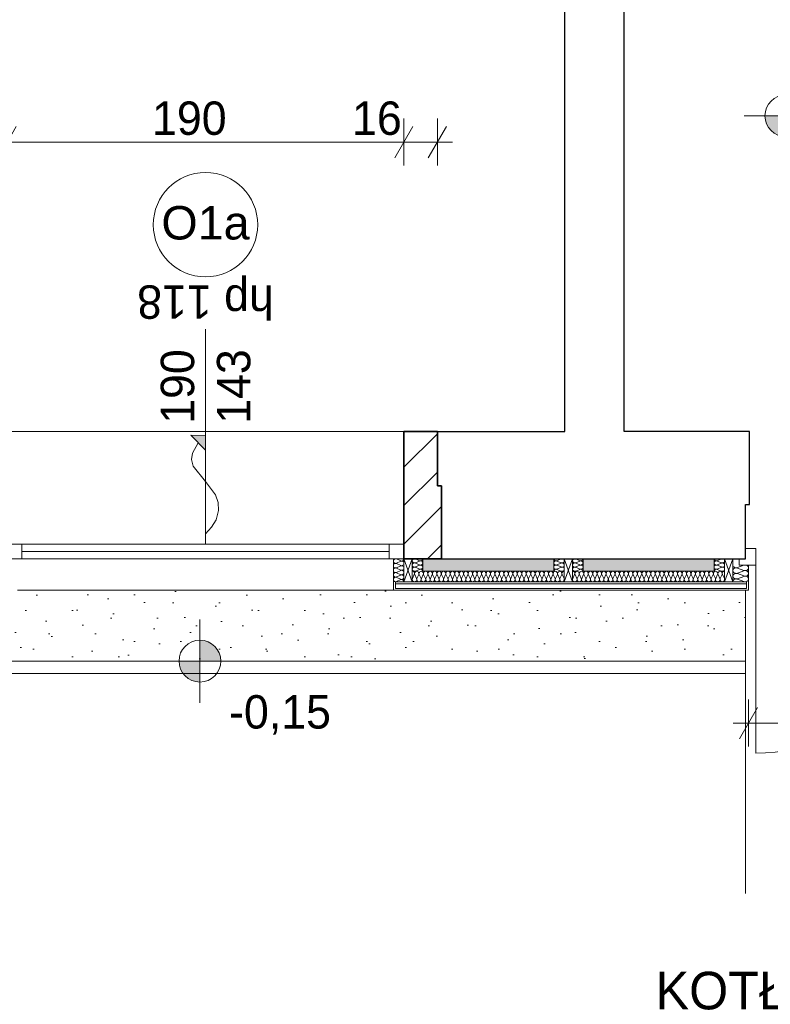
# Model space of a CAD drawing. Extents: x -547885 to -186295, y -25370 to 156194.
# Tile 172 of 256: x -477618 to -474024, y 30724 to 35439. Entities that reach past the tile are written whole.
import ezdxf

# ---------------------------------------------------------------- set-up
doc = ezdxf.new("R2010")
doc.units = 0
doc.header["$MEASUREMENT"] = 0
for name, color, linetype in [('A-Okna', 7, 'Continuous'), ('Arch ocieplenie', 7, 'Continuous'), ('Arch zmurowania', 7, 'Continuous'), ('INWENT RZĘDNE', 7, 'Continuous'), ('INWENT WYMIARY', 7, 'Continuous')]:
    doc.layers.add(name, color=color, linetype=linetype)
for name, color, linetype, lineweight, true_color in [('A-Okna_Nr_Pióra__9', 7, 'Continuous', 9, 0x3dad99), ('Arch ocieplenie_Nr_Pióra__44', 7, 'Continuous', 9, 0x029e21), ('Arch okna_Nr_Pióra__82', 7, 'Continuous', 20, 0xaaaaaa), ('Arch opisy okien_Nr_Pióra__9', 7, 'Continuous', 9, 0x3dad99), ('Arch opisy_Nr_Pióra__9', 7, 'Continuous', 9, 0x3dad99), ('Arch wykończenie_Nr_Pióra__9', 7, 'Continuous', 9, 0x3dad99)]:
    doc.layers.add(name, color=color, linetype=linetype, lineweight=lineweight, true_color=true_color)
for name, color, linetype, lineweight in [('Arch drzwi_Nr_Pióra__10', 134, 'Continuous', 18), ('Arch ocieplenie_Nr_Pióra__21', 7, 'Continuous', 9), ('Arch ocieplenie_Nr_Pióra__95', 6, 'Continuous', 13), ('Arch opisy_Nr_Pióra__1', 7, 'Continuous', 25), ('Arch stropy_Nr_Pióra__21', 7, 'Continuous', 9), ('Arch teren_Nr_Pióra__5', 7, 'Continuous', 13), ('Arch zmurowania_Nr_Pióra__21', 7, 'Continuous', 9), ('Arch zmurowania_Nr_Pióra__27', 7, 'Continuous', 35), ('INWENT RZĘDNE_Nr_Pióra__21', 7, 'Continuous', 9), ('INWENT WYMIARY_Nr_Pióra__21', 7, 'Continuous', 9), ('INWENT. OKNA_Nr_Pióra__21', 7, 'Continuous', 9), ('INWENT. OKNA_Nr_Pióra__5', 7, 'Continuous', 13), ('INWENT.ŚCIANY_Nr_Pióra__1', 7, 'Continuous', 25), ('INWENT.ŚCIANY_Nr_Pióra__21', 7, 'Continuous', 9)]:
    doc.layers.add(name, color=color, linetype=linetype, lineweight=lineweight)
doc.styles.add('GENERATED_STYLE_10', font='arial.ttf')
doc.styles.add('GENERATED_STYLE_2', font='txt')
doc.styles.add('GENERATED_STYLE_4', font='txt')
doc.styles.add('GENERATED_STYLE_7', font='txt')
doc.dimstyles.new('GENERATED_STYLE__5', dxfattribs={"dimtxt": 160.000002, "dimasz": 114, "dimexe": 0.18, "dimexo": 0, "dimgap": 0.09, "dimtad": 1, "dimtih": 1, "dimtoh": 1, "dimdec": 0, "dimlfac": 0.1, "dimzin": 0, "dimdsep": 46, "dimtxsty": 'GENERATED_STYLE_2', "dimblk": 'ARROWHEAD_2', "dimblk1": 'ARROWHEAD_2', "dimblk2": 'ARROWHEAD_2', "dimcen": 0.09, "dimclrd": 7, "dimclre": 7, "dimclrt": 7, "dimazin": 0, "dimtfac": 1, "dimtdec": 4, "dimtmove": 0, "dimatfit": 3, "dimfxl": 0, "dimtolj": 1, "dimtzin": 0, "dimarcsym": 0})
doc.dimstyles.new('GENERATED_STYLE__6', dxfattribs={"dimtxt": 160.000002, "dimasz": 114, "dimexe": 0.18, "dimexo": 0, "dimgap": 0.09, "dimtad": 1, "dimdec": 0, "dimlfac": 0.1, "dimzin": 0, "dimdsep": 46, "dimtxsty": 'GENERATED_STYLE_2', "dimblk": 'ARROWHEAD_2', "dimblk1": 'ARROWHEAD_2', "dimblk2": 'ARROWHEAD_2', "dimcen": 0.09, "dimclrd": 7, "dimclre": 7, "dimclrt": 7, "dimazin": 0, "dimtfac": 1, "dimtdec": 4, "dimtmove": 2, "dimatfit": 3, "dimfxl": 0, "dimtolj": 1, "dimtzin": 0, "dimarcsym": 0})
doc.dimstyles.new('GENERATED_STYLE__7', dxfattribs={"dimtxt": 160.000002, "dimasz": 114, "dimexe": 0.18, "dimexo": 0, "dimgap": 0.09, "dimtad": 1, "dimdec": 0, "dimlfac": 0.1, "dimzin": 0, "dimdsep": 46, "dimtxsty": 'GENERATED_STYLE_2', "dimblk": 'ARROWHEAD_2', "dimblk1": 'ARROWHEAD_2', "dimblk2": 'ARROWHEAD_2', "dimcen": 0.09, "dimclrd": 7, "dimclre": 7, "dimclrt": 7, "dimazin": 0, "dimtfac": 1, "dimtdec": 4, "dimtmove": 0, "dimatfit": 3, "dimfxl": 0, "dimtolj": 1, "dimtzin": 0, "dimarcsym": 0})
pattern_1 = [(45, (0, 0), (-91.923878, 91.923878), [])]

# ---------------------------------------------------------------- blocks, each defined once
blk = doc.blocks.new('Izolacja cieplna 14_195', base_point=(-474970.8, 32797.6))
at = {"layer": 'Arch ocieplenie_Nr_Pióra__44', "linetype": 'Continuous'}
for p, q in [((-474969.9, 32762.5), (-474961, 32782.7)), ((-474959.2, 32782.7), (-474950.3, 32762.5)), ((-474948.5, 32762.5), (-474939.6, 32782.7)), ((-474937.8, 32782.7), (-474928.9, 32762.5)), ((-474927.1, 32762.5), (-474918.2, 32782.7)), ((-474916.4, 32782.7), (-474907.5, 32762.5)), ((-474905.7, 32762.5), (-474896.8, 32782.7)), ((-474895, 32782.7), (-474886.1, 32762.5)), ((-474884.3, 32762.5), (-474875.4, 32782.7)), ((-474873.6, 32782.7), (-474864.7, 32762.5)), ((-474862.9, 32762.5), (-474854, 32782.7)), ((-474852.2, 32782.7), (-474843.3, 32762.5)), ((-474841.5, 32762.5), (-474832.6, 32782.7)), ((-474830.8, 32782.7), (-474821.9, 32762.5)), ((-474820.1, 32762.5), (-474811.2, 32782.7)), ((-474809.4, 32782.7), (-474800.5, 32762.5)), ((-474798.7, 32762.5), (-474789.8, 32782.7)), ((-474788.1, 32782.7), (-474779.1, 32762.5)), ((-474777.4, 32762.5), (-474768.5, 32782.7)), ((-474766.7, 32782.7), (-474757.8, 32762.5)), ((-474756, 32762.5), (-474747.1, 32782.7)), ((-474745.3, 32782.7), (-474736.4, 32762.5)), ((-474734.6, 32762.5), (-474725.7, 32782.7)), ((-474723.9, 32782.7), (-474715, 32762.5)), ((-474713.2, 32762.5), (-474704.3, 32782.7)), ((-474702.5, 32782.7), (-474693.6, 32762.5)), ((-474691.8, 32762.5), (-474682.9, 32782.7)), ((-474681.1, 32782.7), (-474672.2, 32762.5)), ((-474670.4, 32762.5), (-474661.5, 32782.7)), ((-474659.7, 32782.7), (-474650.8, 32762.5)), ((-474649, 32762.5), (-474640.1, 32782.7)), ((-474638.3, 32782.7), (-474629.4, 32762.5)), ((-474627.6, 32762.5), (-474618.7, 32782.7)), ((-474616.9, 32782.7), (-474608, 32762.5)), ((-474606.2, 32762.5), (-474597.3, 32782.7)), ((-474595.5, 32782.7), (-474586.6, 32762.5)), ((-474584.8, 32762.5), (-474575.9, 32782.7)), ((-474574.1, 32782.7), (-474565.2, 32762.5)), ((-474563.4, 32762.5), (-474554.5, 32782.7)), ((-474552.7, 32782.7), (-474543.8, 32762.5)), ((-474542, 32762.5), (-474533.1, 32782.7)), ((-474531.3, 32782.7), (-474522.4, 32762.5)), ((-474520.6, 32762.5), (-474511.7, 32782.7)), ((-474509.9, 32782.7), (-474501, 32762.5)), ((-474499.2, 32762.5), (-474490.3, 32782.7)), ((-474488.5, 32782.7), (-474479.6, 32762.5)), ((-474477.8, 32762.5), (-474468.9, 32782.7)), ((-474467.1, 32782.7), (-474458.2, 32762.5)), ((-474456.4, 32762.5), (-474447.5, 32782.7)), ((-474445.7, 32782.7), (-474436.8, 32762.5)), ((-474435, 32762.5), (-474426.1, 32782.7)), ((-474424.3, 32782.7), (-474415.4, 32762.5)), ((-474413.6, 32762.5), (-474404.7, 32782.7)), ((-474402.9, 32782.7), (-474394, 32762.5)), ((-474392.2, 32762.5), (-474383.3, 32782.7)), ((-474381.5, 32782.7), (-474372.6, 32762.5)), ((-474370.8, 32762.5), (-474361.9, 32782.7)), ((-474360.1, 32782.7), (-474351.2, 32762.5)), ((-474349.4, 32762.5), (-474340.5, 32782.7)), ((-474338.7, 32782.7), (-474329.8, 32762.5)), ((-474328, 32762.5), (-474319.1, 32782.7)), ((-474317.3, 32782.7), (-474308.4, 32762.5)), ((-474306.6, 32762.5), (-474297.7, 32782.7)), ((-474295.9, 32782.7), (-474287, 32762.5)), ((-474285.2, 32762.5), (-474276.3, 32782.7)), ((-474274.5, 32782.7), (-474265.6, 32762.5)), ((-474263.8, 32762.5), (-474254.9, 32782.7)), ((-474253.1, 32782.7), (-474244.2, 32762.5))]:
    blk.add_line(p, q, dxfattribs=at)
for centre, start_param, end_param in [((-474970.8, 32787), 5.870392, 7.853982), ((-474949.4, 32787), 5.870392, 9.837571), ((-474928, 32787), 5.870392, 9.837571), ((-474906.6, 32787), 5.870392, 9.837571), ((-474885.2, 32787), 5.870392, 9.837571), ((-474863.8, 32787), 5.870392, 9.837571), ((-474842.4, 32787), 5.870392, 9.837571), ((-474821, 32787), 5.870392, 9.837571), ((-474799.6, 32787), 5.870392, 9.837571), ((-474778.3, 32787), 5.870392, 9.837571), ((-474756.9, 32787), 5.870392, 9.837571), ((-474735.5, 32787), 5.870392, 9.837571), ((-474714.1, 32787), 5.870392, 9.837571), ((-474692.7, 32787), 5.870392, 9.837571), ((-474671.3, 32787), 5.870392, 9.837571), ((-474649.9, 32787), 5.870392, 9.837571), ((-474628.5, 32787), 5.870392, 9.837571), ((-474607.1, 32787), 5.870392, 9.837571), ((-474585.7, 32787), 5.870392, 9.837571), ((-474564.3, 32787), 5.870392, 9.837571), ((-474542.9, 32787), 5.870392, 9.837571), ((-474521.5, 32787), 5.870392, 9.837571), ((-474500.1, 32787), 5.870392, 9.837571), ((-474478.7, 32787), 5.870392, 9.837571), ((-474457.3, 32787), 5.870392, 9.837571), ((-474435.9, 32787), 5.870392, 9.837571), ((-474414.5, 32787), 5.870392, 9.837571), ((-474393.1, 32787), 5.870392, 9.837571), ((-474371.7, 32787), 5.870392, 9.837571), ((-474350.3, 32787), 5.870392, 9.837571), ((-474328.9, 32787), 5.870392, 9.837571), ((-474307.5, 32787), 5.870392, 9.837571), ((-474286.1, 32787), 5.870392, 9.837571), ((-474264.7, 32787), 5.870392, 9.837571), ((-474243.3, 32787), 1.570796, 3.554385), ((-474960.1, 32758.3), 2.728799, 6.695979), ((-474938.7, 32758.3), 2.728799, 6.695979), ((-474917.3, 32758.3), 2.728799, 6.695979), ((-474895.9, 32758.3), 2.728799, 6.695979), ((-474874.5, 32758.3), 2.728799, 6.695979), ((-474853.1, 32758.3), 2.728799, 6.695979), ((-474831.7, 32758.3), 2.728799, 6.695979), ((-474810.3, 32758.3), 2.728799, 6.695979), ((-474788.9, 32758.3), 2.728799, 6.695979), ((-474767.6, 32758.3), 2.728799, 6.695979), ((-474746.2, 32758.3), 2.728799, 6.695979), ((-474724.8, 32758.3), 2.728799, 6.695979), ((-474703.4, 32758.3), 2.728799, 6.695979), ((-474682, 32758.3), 2.728799, 6.695979), ((-474660.6, 32758.3), 2.728799, 6.695979), ((-474639.2, 32758.3), 2.728799, 6.695979), ((-474617.8, 32758.3), 2.728799, 6.695979), ((-474596.4, 32758.3), 2.728799, 6.695979), ((-474575, 32758.3), 2.728799, 6.695979), ((-474553.6, 32758.3), 2.728799, 6.695979), ((-474532.2, 32758.3), 2.728799, 6.695979), ((-474510.8, 32758.3), 2.728799, 6.695979), ((-474489.4, 32758.3), 2.728799, 6.695979), ((-474468, 32758.3), 2.728799, 6.695979), ((-474446.6, 32758.3), 2.728799, 6.695979), ((-474425.2, 32758.3), 2.728799, 6.695979), ((-474403.8, 32758.3), 2.728799, 6.695979), ((-474382.4, 32758.3), 2.728799, 6.695979), ((-474361, 32758.3), 2.728799, 6.695979), ((-474339.6, 32758.3), 2.728799, 6.695979), ((-474318.2, 32758.3), 2.728799, 6.695979), ((-474296.8, 32758.3), 2.728799, 6.695979), ((-474275.4, 32758.3), 2.728799, 6.695979), ((-474254, 32758.3), 2.728799, 6.695979)]:
    blk.add_ellipse(centre, major_axis=(10.7, 0), ratio=0.99398, start_param=start_param, end_param=end_param, dxfattribs=at)
blk = doc.blocks.new('Izolacja cieplna 14_196', base_point=(-474203.3, 32747.6))
at = {"layer": 'Arch ocieplenie_Nr_Pióra__44', "linetype": 'Continuous'}
for p, q in [((-474181, 32815.4), (-474150.7, 32826.5)), ((-474150.7, 32802.1), (-474181, 32813.2)), ((-474181, 32788.8), (-474150.7, 32799.8)), ((-474150.7, 32775.4), (-474181, 32786.5)), ((-474181, 32762.1), (-474150.7, 32773.2)), ((-474150.7, 32748.8), (-474181, 32759.8))]:
    blk.add_line(p, q, dxfattribs=at)
for centre, start_param, end_param in [((-474187.4, 32827.6), 0, 1.983589), ((-474144.3, 32814.3), 1.158003, 5.125183), ((-474187.4, 32801), 4.299595, 8.266774), ((-474187.4, 32774.3), 4.299595, 8.266774), ((-474144.3, 32787.6), 1.158003, 5.125183), ((-474144.3, 32761), 1.158003, 5.125183), ((-474187.4, 32747.6), 4.299596, 6.283185)]:
    blk.add_ellipse(centre, major_axis=(-16, 0), ratio=0.835908, start_param=start_param, end_param=end_param, dxfattribs=at)
blk = doc.blocks.new('Izolacja cieplna 14_197', base_point=(-474293.3, 32797.6))
at = {"layer": 'Arch ocieplenie_Nr_Pióra__44', "linetype": 'Continuous'}
for p, q in [((-474278.4, 32848.5), (-474258.2, 32856.8)), ((-474258.2, 32838.5), (-474278.4, 32846.8)), ((-474278.4, 32828.5), (-474258.2, 32836.8)), ((-474258.2, 32818.5), (-474278.4, 32826.8)), ((-474278.4, 32808.5), (-474258.2, 32816.8)), ((-474258.2, 32798.5), (-474278.4, 32806.8))]:
    blk.add_line(p, q, dxfattribs=at)
for centre, start_param, end_param in [((-474282.7, 32837.6), 4.299595, 8.266774), ((-474282.7, 32817.6), 4.299595, 8.266774), ((-474282.7, 32857.6), 6.283185, 8.266774), ((-474254, 32847.6), 1.158003, 5.125183), ((-474254, 32827.6), 1.158003, 5.125183), ((-474254, 32807.6), 1.158003, 5.125183), ((-474282.7, 32797.6), 4.299596, 6.283185)]:
    blk.add_ellipse(centre, major_axis=(-10.6, 0), ratio=0.940381, start_param=start_param, end_param=end_param, dxfattribs=at)
blk = doc.blocks.new('Izolacja cieplna 14_198', base_point=(-474920.8, 32797.6))
at = {"layer": 'Arch ocieplenie_Nr_Pióra__44', "linetype": 'Continuous'}
for p, q in [((-474935.7, 32848.5), (-474955.9, 32856.8)), ((-474955.9, 32838.5), (-474935.7, 32846.8)), ((-474935.7, 32828.5), (-474955.9, 32836.8)), ((-474955.9, 32818.5), (-474935.7, 32826.8)), ((-474935.7, 32808.5), (-474955.9, 32816.8)), ((-474955.9, 32798.5), (-474935.7, 32806.8))]:
    blk.add_line(p, q, dxfattribs=at)
for centre, start_param, end_param in [((-474960.2, 32847.6), 4.299595, 8.266775), ((-474960.2, 32827.6), 4.299595, 8.266775), ((-474960.2, 32807.6), 4.299595, 8.266775), ((-474931.5, 32857.6), 1.158004, 3.141593), ((-474931.5, 32837.6), 1.158004, 5.125183), ((-474931.5, 32817.6), 1.158004, 5.125183), ((-474931.5, 32797.6), 3.141593, 5.125182)]:
    blk.add_ellipse(centre, major_axis=(-10.6, 0), ratio=0.940381, start_param=start_param, end_param=end_param, dxfattribs=at)
blk = doc.blocks.new('Izolacja cieplna 14_199', base_point=(-475010.8, 32797.6))
at = {"layer": 'Arch ocieplenie_Nr_Pióra__44', "linetype": 'Continuous'}
for p, q in [((-475728.5, 32782.7), (-475737.4, 32762.5)), ((-475717.8, 32762.5), (-475726.7, 32782.7)), ((-475707.1, 32782.7), (-475716, 32762.5)), ((-475696.4, 32762.5), (-475705.3, 32782.7)), ((-475685.7, 32782.7), (-475694.6, 32762.5)), ((-475675, 32762.5), (-475683.9, 32782.7)), ((-475664.3, 32782.7), (-475673.2, 32762.5)), ((-475653.6, 32762.5), (-475662.5, 32782.7)), ((-475642.9, 32782.7), (-475651.8, 32762.5)), ((-475632.2, 32762.5), (-475641.1, 32782.7)), ((-475621.5, 32782.7), (-475630.4, 32762.5)), ((-475610.8, 32762.5), (-475619.7, 32782.7)), ((-475600.1, 32782.7), (-475609, 32762.5)), ((-475589.4, 32762.5), (-475598.3, 32782.7)), ((-475578.7, 32782.7), (-475587.6, 32762.5)), ((-475568, 32762.5), (-475576.9, 32782.7)), ((-475557.3, 32782.7), (-475566.2, 32762.5)), ((-475546.7, 32762.5), (-475555.6, 32782.7)), ((-475536, 32782.7), (-475544.9, 32762.5)), ((-475525.3, 32762.5), (-475534.2, 32782.7)), ((-475514.6, 32782.7), (-475523.5, 32762.5)), ((-475503.9, 32762.5), (-475512.8, 32782.7)), ((-475493.2, 32782.7), (-475502.1, 32762.5)), ((-475482.5, 32762.5), (-475491.4, 32782.7)), ((-475471.8, 32782.7), (-475480.7, 32762.5)), ((-475461.1, 32762.5), (-475470, 32782.7)), ((-475450.4, 32782.7), (-475459.3, 32762.5)), ((-475439.7, 32762.5), (-475448.6, 32782.7)), ((-475429, 32782.7), (-475437.9, 32762.5)), ((-475418.3, 32762.5), (-475427.2, 32782.7)), ((-475407.6, 32782.7), (-475416.5, 32762.5)), ((-475396.9, 32762.5), (-475405.8, 32782.7)), ((-475386.2, 32782.7), (-475395.1, 32762.5)), ((-475375.5, 32762.5), (-475384.4, 32782.7)), ((-475364.8, 32782.7), (-475373.7, 32762.5)), ((-475354.1, 32762.5), (-475363, 32782.7)), ((-475343.4, 32782.7), (-475352.3, 32762.5)), ((-475332.7, 32762.5), (-475341.6, 32782.7)), ((-475322, 32782.7), (-475330.9, 32762.5)), ((-475311.3, 32762.5), (-475320.2, 32782.7)), ((-475300.6, 32782.7), (-475309.5, 32762.5)), ((-475289.9, 32762.5), (-475298.8, 32782.7)), ((-475279.2, 32782.7), (-475288.1, 32762.5)), ((-475268.5, 32762.5), (-475277.4, 32782.7)), ((-475257.8, 32782.7), (-475266.7, 32762.5)), ((-475247.1, 32762.5), (-475256, 32782.7)), ((-475236.4, 32782.7), (-475245.3, 32762.5)), ((-475225.7, 32762.5), (-475234.6, 32782.7)), ((-475215, 32782.7), (-475223.9, 32762.5)), ((-475204.3, 32762.5), (-475213.2, 32782.7)), ((-475193.6, 32782.7), (-475202.5, 32762.5)), ((-475182.9, 32762.5), (-475191.8, 32782.7)), ((-475172.2, 32782.7), (-475181.1, 32762.5)), ((-475161.5, 32762.5), (-475170.4, 32782.7)), ((-475150.8, 32782.7), (-475159.7, 32762.5)), ((-475140.1, 32762.5), (-475149, 32782.7)), ((-475129.4, 32782.7), (-475138.3, 32762.5)), ((-475118.7, 32762.5), (-475127.6, 32782.7)), ((-475108, 32782.7), (-475116.9, 32762.5)), ((-475097.3, 32762.5), (-475106.2, 32782.7)), ((-475086.6, 32782.7), (-475095.5, 32762.5)), ((-475075.9, 32762.5), (-475084.8, 32782.7)), ((-475065.2, 32782.7), (-475074.1, 32762.5)), ((-475054.5, 32762.5), (-475063.4, 32782.7)), ((-475043.8, 32782.7), (-475052.7, 32762.5)), ((-475033.1, 32762.5), (-475042, 32782.7)), ((-475022.4, 32782.7), (-475031.3, 32762.5)), ((-475011.7, 32762.5), (-475020.6, 32782.7))]:
    blk.add_line(p, q, dxfattribs=at)
for centre, start_param, end_param in [((-475738.3, 32787), 2.7288, 4.712389), ((-475716.9, 32787), 2.7288, 6.695979), ((-475695.5, 32787), 2.7288, 6.695979), ((-475674.1, 32787), 2.7288, 6.695979), ((-475652.7, 32787), 2.7288, 6.695979), ((-475631.3, 32787), 2.7288, 6.695979), ((-475609.9, 32787), 2.7288, 6.695979), ((-475588.5, 32787), 2.7288, 6.695979), ((-475567.1, 32787), 2.7288, 6.695979), ((-475545.8, 32787), 2.7288, 6.695979), ((-475524.4, 32787), 2.7288, 6.695979), ((-475503, 32787), 2.7288, 6.695979), ((-475481.6, 32787), 2.7288, 6.695979), ((-475460.2, 32787), 2.7288, 6.695979), ((-475438.8, 32787), 2.7288, 6.695979), ((-475417.4, 32787), 2.7288, 6.695979), ((-475396, 32787), 2.7288, 6.695979), ((-475374.6, 32787), 2.7288, 6.695979), ((-475353.2, 32787), 2.7288, 6.695979), ((-475331.8, 32787), 2.7288, 6.695979), ((-475310.4, 32787), 2.7288, 6.695979), ((-475289, 32787), 2.7288, 6.695979), ((-475267.6, 32787), 2.7288, 6.695979), ((-475246.2, 32787), 2.7288, 6.695979), ((-475224.8, 32787), 2.7288, 6.695979), ((-475203.4, 32787), 2.7288, 6.695979), ((-475182, 32787), 2.7288, 6.695979), ((-475160.6, 32787), 2.7288, 6.695979), ((-475139.2, 32787), 2.7288, 6.695979), ((-475117.8, 32787), 2.7288, 6.695979), ((-475096.4, 32787), 2.7288, 6.695979), ((-475075, 32787), 2.7288, 6.695979), ((-475053.6, 32787), 2.7288, 6.695979), ((-475032.2, 32787), 2.7288, 6.695979), ((-475010.8, 32787), 4.712389, 6.695979), ((-475727.6, 32758.3), 5.870392, 9.837571), ((-475706.2, 32758.3), 5.870392, 9.837571), ((-475684.8, 32758.3), 5.870392, 9.837571), ((-475663.4, 32758.3), 5.870392, 9.837571), ((-475642, 32758.3), 5.870392, 9.837571), ((-475620.6, 32758.3), 5.870392, 9.837571), ((-475599.2, 32758.3), 5.870392, 9.837571), ((-475577.8, 32758.3), 5.870392, 9.837571), ((-475556.4, 32758.3), 5.870392, 9.837571), ((-475535.1, 32758.3), 5.870392, 9.837571), ((-475513.7, 32758.3), 5.870392, 9.837571), ((-475492.3, 32758.3), 5.870392, 9.837571), ((-475470.9, 32758.3), 5.870392, 9.837571), ((-475449.5, 32758.3), 5.870392, 9.837571), ((-475428.1, 32758.3), 5.870392, 9.837571), ((-475406.7, 32758.3), 5.870392, 9.837571), ((-475385.3, 32758.3), 5.870392, 9.837571), ((-475363.9, 32758.3), 5.870392, 9.837571), ((-475342.5, 32758.3), 5.870392, 9.837571), ((-475321.1, 32758.3), 5.870392, 9.837571), ((-475299.7, 32758.3), 5.870392, 9.837571), ((-475278.3, 32758.3), 5.870392, 9.837571), ((-475256.9, 32758.3), 5.870392, 9.837571), ((-475235.5, 32758.3), 5.870392, 9.837571), ((-475214.1, 32758.3), 5.870392, 9.837571), ((-475192.7, 32758.3), 5.870392, 9.837571), ((-475171.3, 32758.3), 5.870392, 9.837571), ((-475149.9, 32758.3), 5.870392, 9.837571), ((-475128.5, 32758.3), 5.870392, 9.837571), ((-475107.1, 32758.3), 5.870392, 9.837571), ((-475085.7, 32758.3), 5.870392, 9.837571), ((-475064.3, 32758.3), 5.870392, 9.837571), ((-475042.9, 32758.3), 5.870392, 9.837571), ((-475021.5, 32758.3), 5.870392, 9.837571)]:
    blk.add_ellipse(centre, major_axis=(-10.7, 0), ratio=0.99398, start_param=start_param, end_param=end_param, dxfattribs=at)
blk = doc.blocks.new('Izolacja cieplna 14_200', base_point=(-475778.3, 32747.6))
at = {"layer": 'Arch ocieplenie_Nr_Pióra__44', "linetype": 'Continuous'}
for p, q in [((-475793.2, 32847.6), (-475813.4, 32856.7)), ((-475813.4, 32836.6), (-475793.2, 32845.7)), ((-475793.2, 32825.6), (-475813.4, 32834.7)), ((-475813.4, 32814.6), (-475793.2, 32823.7)), ((-475793.2, 32803.6), (-475813.4, 32812.7)), ((-475813.4, 32792.6), (-475793.2, 32801.7)), ((-475793.2, 32781.6), (-475813.4, 32790.7)), ((-475813.4, 32770.6), (-475793.2, 32779.7)), ((-475793.2, 32759.6), (-475813.4, 32768.7)), ((-475813.4, 32748.6), (-475793.2, 32757.7))]:
    blk.add_line(p, q, dxfattribs=at)
for centre, start_param, end_param in [((-475817.7, 32846.6), 5.870392, 9.837571), ((-475817.7, 32824.6), 5.870392, 9.837571), ((-475789, 32857.6), 2.7288, 4.712389), ((-475789, 32835.6), 2.7288, 6.695979), ((-475789, 32813.6), 2.7288, 6.695979), ((-475817.7, 32802.6), 5.870392, 9.837571), ((-475817.7, 32780.6), 5.870392, 9.837571), ((-475817.7, 32758.6), 5.870392, 9.837571), ((-475789, 32791.6), 2.7288, 6.695979), ((-475789, 32769.6), 2.7288, 6.695979), ((-475789, 32747.6), 4.712389, 6.695979)]:
    blk.add_ellipse(centre, major_axis=(0, 11), ratio=0.966714, start_param=start_param, end_param=end_param, dxfattribs=at)
blk = doc.blocks.new('Izolacja cieplna 14_201', base_point=(-475688.3, 32797.6))
at = {"layer": 'Arch ocieplenie_Nr_Pióra__44', "linetype": 'Continuous'}
for p, q in [((-475703.2, 32848.5), (-475723.4, 32856.8)), ((-475723.4, 32838.5), (-475703.2, 32846.8)), ((-475703.2, 32828.5), (-475723.4, 32836.8)), ((-475723.4, 32818.5), (-475703.2, 32826.8)), ((-475703.2, 32808.5), (-475723.4, 32816.8)), ((-475723.4, 32798.5), (-475703.2, 32806.8))]:
    blk.add_line(p, q, dxfattribs=at)
for centre, start_param, end_param in [((-475727.7, 32847.6), 4.299595, 8.266775), ((-475727.7, 32827.6), 4.299595, 8.266775), ((-475727.7, 32807.6), 4.299595, 8.266775), ((-475699, 32857.6), 1.158004, 3.141593), ((-475699, 32837.6), 1.158004, 5.125183), ((-475699, 32817.6), 1.158004, 5.125183), ((-475699, 32797.6), 3.141593, 5.125182)]:
    blk.add_ellipse(centre, major_axis=(-10.6, 0), ratio=0.940381, start_param=start_param, end_param=end_param, dxfattribs=at)
blk = doc.blocks.new('Izolacja cieplna 14_202', base_point=(-475060.8, 32797.6))
at = {"layer": 'Arch ocieplenie_Nr_Pióra__44', "linetype": 'Continuous'}
for p, q in [((-475045.9, 32848.5), (-475025.7, 32856.8)), ((-475025.7, 32838.5), (-475045.9, 32846.8)), ((-475045.9, 32828.5), (-475025.7, 32836.8)), ((-475025.7, 32818.5), (-475045.9, 32826.8)), ((-475045.9, 32808.5), (-475025.7, 32816.8)), ((-475025.7, 32798.5), (-475045.9, 32806.8))]:
    blk.add_line(p, q, dxfattribs=at)
for centre, start_param, end_param in [((-475050.2, 32837.6), 4.299595, 8.266774), ((-475050.2, 32817.6), 4.299595, 8.266774), ((-475050.2, 32857.6), 6.283185, 8.266774), ((-475021.5, 32847.6), 1.158003, 5.125183), ((-475021.5, 32827.6), 1.158003, 5.125183), ((-475021.5, 32807.6), 1.158003, 5.125183), ((-475050.2, 32797.6), 4.299596, 6.283185)]:
    blk.add_ellipse(centre, major_axis=(-10.6, 0), ratio=0.940381, start_param=start_param, end_param=end_param, dxfattribs=at)
blk = doc.blocks.new('Ściana_3', base_point=(-475778.3, 32857.6))
at = {"layer": 'Arch zmurowania_Nr_Pióra__21', "linetype": 'Continuous'}
h = blk.add_hatch(dxfattribs=at)
h.set_pattern_fill('Common_Brick', color=256, style=0, pattern_type=2)
h.set_pattern_definition(pattern_1)
h.paths.add_polyline_path([(-475778.3, 32857.6), (-475618.3, 32857.6), (-475618.3, 33467.6), (-475778.3, 33467.6)], flags=0)
at = {"layer": 'Arch zmurowania_Nr_Pióra__27', "linetype": 'Continuous'}
for p, q in [((-475618.3, 33467.6), (-475778.3, 33467.6)), ((-475778.3, 33467.6), (-475778.3, 32857.6)), ((-475618.3, 33207.6), (-475618.3, 33467.6)), ((-475778.3, 32857.6), (-475618.3, 32857.6))]:
    blk.add_line(p, q, dxfattribs=at)
blk = doc.blocks.new('Ściana_4', base_point=(-475618.3, 32857.6))
at = {"layer": 'Arch zmurowania_Nr_Pióra__21', "linetype": 'Continuous'}
h = blk.add_hatch(dxfattribs=at)
h.set_pattern_fill('Common_Brick', color=256, style=0, pattern_type=2)
h.set_pattern_definition(pattern_1)
h.paths.add_polyline_path([(-475618.3, 32857.6), (-475598.3, 32857.6), (-475598.3, 33207.6), (-475618.3, 33207.6)], flags=0)
at = {"layer": 'Arch zmurowania_Nr_Pióra__27', "linetype": 'Continuous'}
for p, q in [((-475598.3, 33207.6), (-475618.3, 33207.6)), ((-475598.3, 32857.6), (-475598.3, 33207.6)), ((-475618.3, 32857.6), (-475598.3, 32857.6))]:
    blk.add_line(p, q, dxfattribs=at)
blk = doc.blocks.new('Krzywa_8', base_point=(-476728.3, 32977.9))
at = {"layer": 'A-Okna_Nr_Pióra__9', "linetype": 'Continuous'}
blk.add_hatch(color=256, dxfattribs=at).paths.add_polyline_path([(-476728.3, 33448.5), (-476728.7, 33377.8), (-476799, 33448.9)], flags=0)
for p, q in [((-476728.3, 33448.5), (-476799, 33448.9)), ((-476728.7, 33377.8), (-476799, 33448.9)), ((-476728.3, 33448.5), (-476728.7, 33377.8))]:
    blk.add_line(p, q, dxfattribs=at)
at = {"layer": 'A-Okna_Nr_Pióra__9', "linetype": 'Continuous', "flags": 128}
blk.add_lwpolyline([(-476728.3, 32977.9), (-476699.2, 33009.1), (-476677.9, 33044.1), (-476665.7, 33088.8), (-476668.2, 33127.5), (-476681.2, 33164), (-476728.3, 33228.5), (-476787.9, 33301.8), (-476795, 33333.8), (-476791, 33363.7), (-476763.9, 33413.3)], dxfattribs=at)
blk = doc.blocks.new('*D611')
at = {"layer": 'INWENT WYMIARY_Nr_Pióra__21', "linetype": 'Continuous'}
for p, q in [((-474128.3, 31958.7), (-474128.3, 32183.7)), ((-473158.3, 31958.7), (-473158.3, 32183.7)), ((-474085, 32146.2), (-474171.6, 31996.2)), ((-473115, 32146.2), (-473201.6, 31996.2)), ((-474201.7, 32071.2), (-474128.3, 32071.2)), ((-474128.3, 32071.2), (-473158.3, 32071.2))]:
    blk.add_line(p, q, dxfattribs=at)
at = {"layer": 'INWENT WYMIARY_Nr_Pióra__21', "char_height": 160, "attachment_point": 7, "style": 'GENERATED_STYLE_2'}
for s, insert in [('{97}', (-473745.7, 32103.2)), ('{113}', (-472846.8, 32103.2)), ('{15}', (-472271.5, 32103.2))]:
    blk.add_mtext(s, dxfattribs=dict(at, insert=insert))
blk = doc.blocks.new('ARROWHEAD_2')
at = {"color": 0, "linetype": 'Continuous', "lineweight": 0}
for p, q in [((-0.378, -0.655), (0.378, 0.655)), ((0, 0), (-1, 0))]:
    blk.add_line(p, q, dxfattribs=at)
blk = doc.blocks.new('*D612')
at = {"layer": 'INWENT WYMIARY_Nr_Pióra__21', "linetype": 'Continuous'}
for p, q in [((-473158.3, 31958.7), (-473158.3, 32183.7)), ((-472023.3, 31958.7), (-472023.3, 32183.7)), ((-473115, 32146.2), (-473201.6, 31996.2)), ((-471980, 32146.2), (-472066.6, 31996.2)), ((-473158.3, 32071.2), (-472023.3, 32071.2))]:
    blk.add_line(p, q, dxfattribs=at)
at = {"layer": 'INWENT WYMIARY_Nr_Pióra__21', "char_height": 160, "attachment_point": 7, "style": 'GENERATED_STYLE_2'}
for s, insert in [('{97}', (-473745.7, 32103.2)), ('{113}', (-472846.8, 32103.2)), ('{15}', (-472271.5, 32103.2))]:
    blk.add_mtext(s, dxfattribs=dict(at, insert=insert))
blk = doc.blocks.new('*D613')
at = {"layer": 'INWENT WYMIARY_Nr_Pióra__21', "linetype": 'Continuous'}
for p, q in [((-472023.3, 31958.7), (-472023.3, 32183.7)), ((-471873.3, 31958.7), (-471873.3, 32183.7)), ((-471980, 32146.2), (-472066.6, 31996.2)), ((-471916.6, 31996.2), (-471830, 32146.2)), ((-472023.3, 32071.2), (-471873.3, 32071.2)), ((-471873.3, 32071.2), (-471800, 32071.2))]:
    blk.add_line(p, q, dxfattribs=at)
at = {"layer": 'INWENT WYMIARY_Nr_Pióra__21', "char_height": 160, "attachment_point": 7, "style": 'GENERATED_STYLE_2'}
for s, insert in [('{97}', (-473745.7, 32103.2)), ('{113}', (-472846.8, 32103.2)), ('{15}', (-472271.5, 32103.2))]:
    blk.add_mtext(s, dxfattribs=dict(at, insert=insert))
blk = doc.blocks.new('*D615')
at = {"layer": 'INWENT WYMIARY_Nr_Pióra__21', "linetype": 'Continuous'}
for p, q in [((-477678.3, 34740.9), (-477678.3, 34965.9)), ((-475778.3, 34740.9), (-475778.3, 34965.9)), ((-477635, 34928.4), (-477721.6, 34778.4)), ((-475735, 34928.4), (-475821.6, 34778.4)), ((-477751.7, 34853.4), (-477678.3, 34853.4)), ((-477678.3, 34853.4), (-475778.3, 34853.4))]:
    blk.add_line(p, q, dxfattribs=at)
at = {"layer": 'INWENT WYMIARY_Nr_Pióra__21', "char_height": 160, "attachment_point": 7, "style": 'GENERATED_STYLE_2'}
for s, insert in [('{190}', (-476984.3, 34885.4)), ('{16}', (-476026.5, 34885.4))]:
    blk.add_mtext(s, dxfattribs=dict(at, insert=insert))
blk = doc.blocks.new('*D616')
at = {"layer": 'INWENT WYMIARY_Nr_Pióra__21', "linetype": 'Continuous'}
for p, q in [((-475778.3, 34740.9), (-475778.3, 34965.9)), ((-475618.3, 34740.9), (-475618.3, 34965.9)), ((-475735, 34928.4), (-475821.6, 34778.4)), ((-475661.6, 34778.4), (-475575, 34928.4)), ((-475778.3, 34853.4), (-475618.3, 34853.4)), ((-475618.3, 34853.4), (-475545, 34853.4))]:
    blk.add_line(p, q, dxfattribs=at)
at = {"layer": 'INWENT WYMIARY_Nr_Pióra__21', "char_height": 160, "attachment_point": 7, "style": 'GENERATED_STYLE_2'}
for s, insert in [('{190}', (-476984.3, 34885.4)), ('{16}', (-476026.5, 34885.4))]:
    blk.add_mtext(s, dxfattribs=dict(at, insert=insert))
blk = doc.blocks.new('*D652')
at = {"layer": 'INWENT WYMIARY_Nr_Pióra__21', "linetype": 'Continuous'}
for p, q in [((-509898.3, 46932.8), (-509898.3, 47157.8)), ((-471873.3, 46932.8), (-471873.3, 47157.8)), ((-509855, 47120.3), (-509941.6, 46970.3)), ((-471916.6, 46970.3), (-471830, 47120.3)), ((-509971.7, 47045.3), (-509898.3, 47045.3)), ((-509898.3, 47045.3), (-471873.3, 47045.3)), ((-471873.3, 47045.3), (-471800, 47045.3))]:
    blk.add_line(p, q, dxfattribs=at)
at = {"layer": 'INWENT WYMIARY_Nr_Pióra__21', "insert": (-491116.2, 47077.3), "char_height": 160, "attachment_point": 7, "style": 'GENERATED_STYLE_2'}
blk.add_mtext('{3\xa0803}', dxfattribs=at)
blk = doc.blocks.new('*D654')
at = {"layer": 'INWENT WYMIARY_Nr_Pióra__21', "linetype": 'Continuous'}
for p, q in [((-471242.1, 45147.6), (-471242.1, 45221)), ((-471317.1, 45190.9), (-471167.1, 45104.3)), ((-471129.6, 45147.6), (-471354.6, 45147.6)), ((-471167.1, 45044.3), (-471317.1, 45130.9)), ((-471242.1, 45087.6), (-471242.1, 45147.6)), ((-471129.6, 45087.6), (-471354.6, 45087.6))]:
    blk.add_line(p, q, dxfattribs=at)
at = {"layer": 'INWENT WYMIARY_Nr_Pióra__21', "char_height": 160, "attachment_point": 7, "rotation": 90, "style": 'GENERATED_STYLE_2'}
for s, insert in [('{6}', (-471274.1, 45248.7)), ('{1\xa0238}', (-471274.1, 38667.2))]:
    blk.add_mtext(s, dxfattribs=dict(at, insert=insert))
blk = doc.blocks.new('*D655')
at = {"layer": 'INWENT WYMIARY_Nr_Pióra__21', "linetype": 'Continuous'}
for p, q in [((-471020.1, 45147.6), (-471020.1, 45221)), ((-470945.1, 45104.3), (-471095.1, 45190.9)), ((-470907.6, 45147.6), (-471132.6, 45147.6)), ((-471020.1, 32707.6), (-471020.1, 45147.6)), ((-471095.1, 32750.9), (-470945.1, 32664.3)), ((-470907.6, 32707.6), (-471132.6, 32707.6)), ((-471020.1, 32634.3), (-471020.1, 32707.6))]:
    blk.add_line(p, q, dxfattribs=at)
at = {"layer": 'INWENT WYMIARY_Nr_Pióra__21', "insert": (-471052.1, 38697.2), "char_height": 160, "attachment_point": 7, "rotation": 90, "style": 'GENERATED_STYLE_2'}
blk.add_mtext('{1\xa0244}', dxfattribs=at)
blk = doc.blocks.new('Koty wysokościowe_1', base_point=(-473949.9, 34978.7))
at = {"layer": 'INWENT RZĘDNE_Nr_Pióra__21', "linetype": 'Continuous'}
for points in [[(-473949.9, 34978.7), (-473849.9, 34978.7), (-473857.5, 35017), (-473879.2, 35049.4), (-473911.7, 35071.1), (-473949.9, 35078.7)], [(-473949.9, 34978.7), (-474049.9, 34978.7), (-474042.3, 34940.4), (-474020.6, 34908), (-473988.2, 34886.3), (-473949.9, 34878.7)]]:
    blk.add_hatch(color=256, dxfattribs=at).paths.add_polyline_path(points, flags=0)
for p, q in [((-473949.9, 34778.7), (-473949.9, 35178.7)), ((-474149.9, 34978.7), (-473749.9, 34978.7))]:
    blk.add_line(p, q, dxfattribs=at)
blk.add_circle((-473949.9, 34978.7), 100, dxfattribs=at)
at = {"layer": 'INWENT RZĘDNE_Nr_Pióra__21', "insert": (-473894.6, 35178.7), "char_height": 160, "attachment_point": 7, "style": 'GENERATED_STYLE_4'}
blk.add_mtext('{+/-0,00}', dxfattribs=at)
blk = doc.blocks.new('Koty wysokościowe_29', base_point=(-476755.1, 32367.6))
at = {"layer": 'INWENT RZĘDNE_Nr_Pióra__21', "linetype": 'Continuous'}
for points in [[(-476755.1, 32367.6), (-476655.1, 32367.6), (-476662.7, 32405.9), (-476684.4, 32438.3), (-476716.9, 32460), (-476755.1, 32467.6)], [(-476755.1, 32367.6), (-476855.1, 32367.6), (-476847.5, 32329.4), (-476825.8, 32296.9), (-476793.4, 32275.2), (-476755.1, 32267.6)]]:
    blk.add_hatch(color=256, dxfattribs=at).paths.add_polyline_path(points, flags=0)
for p, q in [((-476755.1, 32167.6), (-476755.1, 32567.6)), ((-476955.1, 32367.6), (-476555.1, 32367.6))]:
    blk.add_line(p, q, dxfattribs=at)
blk.add_circle((-476755.1, 32367.6), 100, dxfattribs=at)
at = {"layer": 'INWENT RZĘDNE_Nr_Pióra__21', "insert": (-476615.5, 32014.9), "char_height": 160, "attachment_point": 7, "style": 'GENERATED_STYLE_4'}
blk.add_mtext('{-0,15}', dxfattribs=at)

msp = doc.modelspace()

# ---------------------------------------------------------------- hatches: boundary and pattern name
at = {"layer": 'Arch ocieplenie_Nr_Pióra__95', "linetype": 'Continuous', "lineweight": 25}
for points in [[(-475060.8, 32797.6), (-475060.8, 32857.6), (-475688.3, 32857.6), (-475688.3, 32797.6)], [(-474920.8, 32797.6), (-474920.8, 32857.6), (-474293.3, 32857.6), (-474293.3, 32797.6)]]:
    msp.add_hatch(color=214, dxfattribs=at).paths.add_polyline_path(points, flags=0)
at = {"layer": 'Arch okna_Nr_Pióra__82', "linetype": 'Continuous'}
h = msp.add_hatch(dxfattribs=at)
h.set_pattern_fill('Render', color=256, style=0, pattern_type=2)
h.set_pattern_definition([(45, (0, 350), (-111.36932, 111.36932), [0, -105, 0, -157.5]), (110, (350, 350), (148.00159, 53.86817), [0, -77, 0, -133])])
h.paths.add_polyline_path([(-480313.3, 32707.6), (-474143.3, 32707.6), (-474143.3, 32367.6), (-480313.3, 32367.6)], flags=0)

# ---------------------------------------------------------------- linework, layer by layer
at = {"layer": 'Arch drzwi_Nr_Pióra__10', "linetype": 'Continuous'}
for p, q in [((-474093.3, 32907.6), (-474143.3, 32907.6)), ((-474093.3, 32827.6), (-474093.3, 32907.6)), ((-474173.3, 32827.6), (-474173.3, 32857.6)), ((-474173.3, 32827.6), (-474093.3, 32827.6)), ((-474093.3, 32827.6), (-474093.3, 31927.6))]:
    msp.add_line(p, q, dxfattribs=at)
msp.add_arc((-474093.3, 32827.6), 900, 270, 0, dxfattribs=at)
at = {"layer": 'Arch ocieplenie_Nr_Pióra__21', "linetype": 'Continuous', "flags": 128}
for points in [[(-475060.8, 32797.6), (-475060.8, 32857.6), (-475688.3, 32857.6), (-475688.3, 32797.6)], [(-474920.8, 32797.6), (-474920.8, 32857.6), (-474293.3, 32857.6), (-474293.3, 32797.6)]]:
    msp.add_lwpolyline(points, close=True, dxfattribs=at)
at = {"layer": 'Arch opisy_Nr_Pióra__9', "linetype": 'Continuous'}
msp.add_circle((-476728.3, 34457.6), 250, dxfattribs=at)
at = {"layer": 'Arch stropy_Nr_Pióra__21', "linetype": 'Continuous'}
msp.add_line((-474143.3, 32707.6), (-474143.3, 31255.1), dxfattribs=at)
at = {"layer": 'Arch teren_Nr_Pióra__5', "linetype": 'Continuous'}
for p, q in [((-480313.3, 32367.6), (-474143.3, 32367.6)), ((-480313.3, 32307.6), (-474143.3, 32307.6))]:
    msp.add_line(p, q, dxfattribs=at)
at = {"layer": 'Arch wykończenie_Nr_Pióra__9', "linetype": 'Continuous'}
for p, q in [((-475828.3, 32707.6), (-475828.3, 32857.6)), ((-475828.3, 32707.6), (-475828.3, 32857.6)), ((-475738.3, 32857.6), (-475778.3, 32747.6)), ((-475778.3, 32857.6), (-475738.3, 32747.6)), ((-475778.3, 32857.6), (-475778.3, 32747.6)), ((-475738.3, 32857.6), (-475778.3, 32857.6)), ((-475738.3, 32747.6), (-475738.3, 32857.6)), ((-475010.8, 32857.6), (-474970.8, 32747.6)), ((-474970.8, 32857.6), (-475010.8, 32747.6)), ((-475010.8, 32857.6), (-474970.8, 32857.6)), ((-475010.8, 32747.6), (-475010.8, 32857.6)), ((-474970.8, 32857.6), (-474970.8, 32747.6)), ((-474243.3, 32857.6), (-474203.3, 32747.6)), ((-474203.3, 32857.6), (-474243.3, 32747.6)), ((-474243.3, 32857.6), (-474203.3, 32857.6)), ((-474243.3, 32747.6), (-474243.3, 32857.6)), ((-474203.3, 32857.6), (-474203.3, 32747.6)), ((-474128.3, 32707.6), (-474128.3, 32827.6)), ((-474128.3, 32707.6), (-474128.3, 32827.6)), ((-475818.3, 32747.6), (-474138.3, 32747.6)), ((-475818.3, 32715.6), (-475818.3, 32747.6)), ((-475818.3, 32737.6), (-474138.3, 32737.6)), ((-475778.3, 32747.6), (-475738.3, 32747.6)), ((-474970.8, 32747.6), (-475010.8, 32747.6)), ((-474203.3, 32747.6), (-474243.3, 32747.6)), ((-474138.3, 32715.6), (-474138.3, 32747.6)), ((-475828.3, 32707.6), (-474128.3, 32707.6)), ((-475818.3, 32715.6), (-474138.3, 32715.6)), ((-475158.3, 32707.6), (-474128.3, 32707.6))]:
    msp.add_line(p, q, dxfattribs=at)
at = {"layer": 'INWENT. OKNA_Nr_Pióra__5', "linetype": 'Continuous'}
for p, q in [((-476728.3, 32927.6), (-476728.3, 33957.6)), ((-475778.3, 32927.6), (-477678.3, 32927.6)), ((-477608.3, 32857.6), (-477608.3, 32927.6)), ((-475848.3, 32857.6), (-475848.3, 32927.6)), ((-477608.3, 32892.6), (-475848.3, 32892.6)), ((-475778.3, 32857.6), (-477678.3, 32857.6))]:
    msp.add_line(p, q, dxfattribs=at)
at = {"layer": 'INWENT.ŚCIANY_Nr_Pióra__1', "linetype": 'Continuous'}
for p, q in [((-474723.3, 33467.6), (-474723.3, 44337.6)), ((-475008.3, 33467.6), (-475008.3, 38717.6)), ((-475618.3, 33467.6), (-475618.3, 33207.6)), ((-475618.3, 33467.6), (-475008.3, 33467.6)), ((-474123.3, 33467.6), (-474723.3, 33467.6)), ((-474123.3, 33117.6), (-474123.3, 33467.6)), ((-475598.3, 33207.6), (-475618.3, 33207.6)), ((-475598.3, 32857.6), (-475598.3, 33207.6)), ((-474143.3, 32857.6), (-474143.3, 33117.6)), ((-474143.3, 33117.6), (-474123.3, 33117.6)), ((-475598.3, 32857.6), (-474143.3, 32857.6))]:
    msp.add_line(p, q, dxfattribs=at)
at = {"layer": 'INWENT.ŚCIANY_Nr_Pióra__21', "linetype": 'Continuous'}
for p, q in [((-477678.3, 33467.6), (-475618.3, 33467.6)), ((-477628.3, 32707.6), (-475828.3, 32707.6))]:
    msp.add_line(p, q, dxfattribs=at)

# ---------------------------------------------------------------- block references
at = {"layer": 'A-Okna', "color": 135, "linetype": 'Continuous', "lineweight": 9, "true_color": 0x3dad99}
msp.add_blockref('Krzywa_8', (-476728.3, 32977.9), dxfattribs=at)
at = {"layer": 'Arch ocieplenie', "color": 104, "linetype": 'Continuous', "lineweight": 13, "true_color": 0x029e21}
for name, p in [('Izolacja cieplna 14_200', (-475778.3, 32747.6)), ('Izolacja cieplna 14_201', (-475688.3, 32797.6)), ('Izolacja cieplna 14_202', (-475060.8, 32797.6)), ('Izolacja cieplna 14_198', (-474920.8, 32797.6)), ('Izolacja cieplna 14_197', (-474293.3, 32797.6)), ('Izolacja cieplna 14_196', (-474203.3, 32747.6)), ('Izolacja cieplna 14_199', (-475010.8, 32797.6)), ('Izolacja cieplna 14_195', (-474970.8, 32797.6))]:
    msp.add_blockref(name, p, dxfattribs=at)
at = {"layer": 'Arch zmurowania'}
for name, p in [('Ściana_3', (-475778.3, 32857.6)), ('Ściana_4', (-475618.3, 32857.6))]:
    msp.add_blockref(name, p, dxfattribs=at)
at = {"layer": 'INWENT RZĘDNE'}
for name, p in [('Koty wysokościowe_1', (-473949.9, 34978.7)), ('Koty wysokościowe_29', (-476755.1, 32367.6))]:
    msp.add_blockref(name, p, dxfattribs=at)

# ---------------------------------------------------------------- texts
at = {"layer": 'Arch opisy okien_Nr_Pióra__9', "linetype": 'Continuous', "insert": (-476728.3, 34546.8), "char_height": 160, "attachment_point": 2, "style": 'GENERATED_STYLE_10'}
msp.add_mtext('{O1a}', dxfattribs=at)
at = {"layer": 'Arch opisy_Nr_Pióra__1', "linetype": 'Continuous', "insert": (-474573.3, 30697.4), "char_height": 180, "attachment_point": 7, "style": 'GENERATED_STYLE_7'}
msp.add_mtext('{KOTŁOWNIA}', dxfattribs=at)
at = {"layer": 'INWENT. OKNA_Nr_Pióra__21', "linetype": 'Continuous', "insert": (-476728.3, 34007), "char_height": 160, "attachment_point": 2, "rotation": 180, "style": 'GENERATED_STYLE_7'}
msp.add_mtext('{hp 118}', dxfattribs=at)
at = {"layer": 'INWENT. OKNA_Nr_Pióra__21', "linetype": 'Continuous', "insert": (-476942.5, 33682.6), "char_height": 160, "width": 709.227, "attachment_point": 2, "rotation": 90, "line_spacing_factor": 1.007581, "style": 'GENERATED_STYLE_7'}
msp.add_mtext('{190\\P143}', dxfattribs=at)

# ---------------------------------------------------------------- dimensions: what is measured, and where the dimension line sits
at = {"layer": 'INWENT WYMIARY', "linetype": 'Continuous'}
for base, p1, p2, picture, middle in [((-509898.3276, 47045.2825), (-509898.3276, 34625.6987), (-471873.3243, 33972.4433), '*D652', (-490842.6723, 47157.2825)), ((-477678.3, 34853.4), (-477678.3, 33467.6), (-475778.3, 33467.6), '*D615', (-476802.2, 34965.4)), ((-477678.3, 34853.4), (-475778.3, 33467.6), (-475618.3, 33467.6), '*D616', (-475905.1, 34965.4)), ((-474128.3251, 32071.2195), (-473158.3251, 32722.6985), (-472023.3262, 32857.6321), '*D612', (-472672.7473, 32183.2195)), ((-474128.3, 32071.2), (-472023.3, 32857.6), (-471873.3, 32707.6), '*D613', (-472150.1, 32183.2)), ((-474128.3, 32071.2), (-474128.3, 32790.2), (-473158.3, 32722.7), '*D611', (-473624.3, 32183.2))]:
    dim = msp.add_linear_dim(base=base, p1=p1, p2=p2, dimstyle='GENERATED_STYLE__5', dxfattribs=at)
    dim.commit()
    dim.dimension.update_dxf_attribs({"geometry": picture, "text_midpoint": middle})
for base, p1, dimstyle, picture, middle in [((-471242.1, 32707.6), (-471873.3, 45087.6), 'GENERATED_STYLE__6', '*D654', (-471354.1, 45309.4)), ((-471020.1, 32707.6), (-471873.3, 32707.6), 'GENERATED_STYLE__7', '*D655', (-471132.1, 38970.8))]:
    dim = msp.add_linear_dim(base=base, p1=p1, p2=(-488783.3, 45147.6), angle=90, dimstyle=dimstyle, dxfattribs=at)
    dim.commit()
    dim.dimension.update_dxf_attribs({"geometry": picture, "text_midpoint": middle})

doc.saveas('drawing.dxf')
